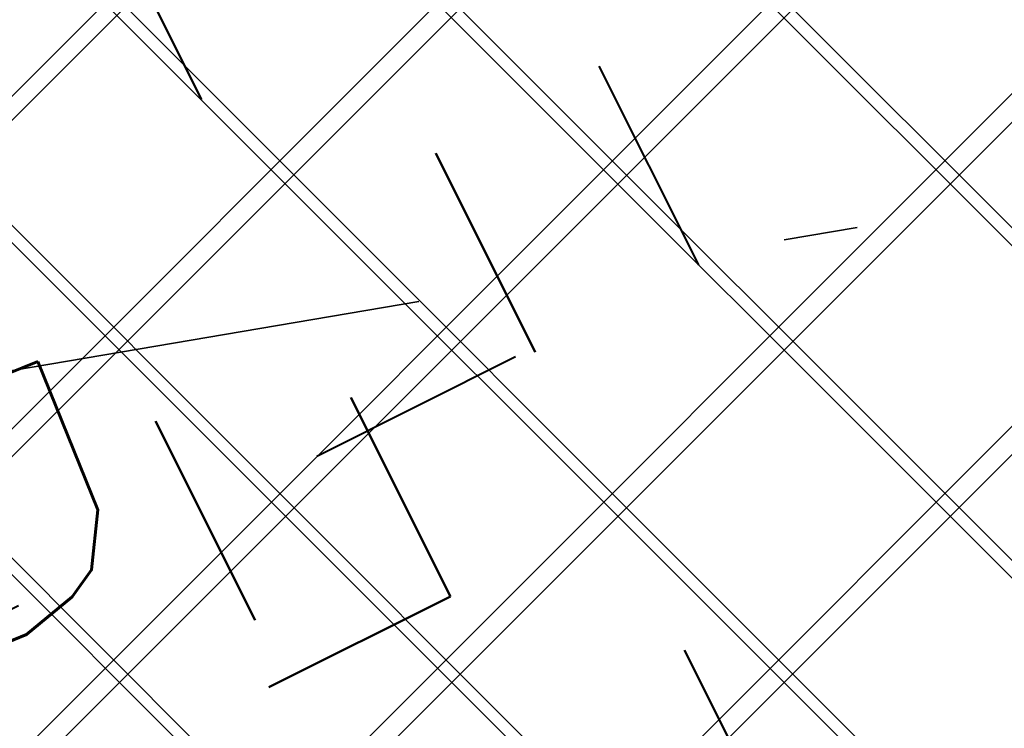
# Model space of a CAD drawing. Header units: metres. Extents: x 7472034 to 8439876, y 5890181 to 5961460.
# Tile 92 of 202: x 8439501.865 to 8439503.194, y 5890390.428 to 5890391.384. Entities that reach past the tile are written whole.
import ezdxf
from ezdxf import colors
from ezdxf.entities.mleader import LeaderData, LeaderLine
from ezdxf.math import Vec2, Vec3

# ---------------------------------------------------------------- set-up
doc = ezdxf.new("R2010")
doc.units = ezdxf.units.M
doc.header["$MEASUREMENT"] = 0
for name, pattern in [('$0$L218_500', [1, 0.5, -0.5]), ('ACAD_ISO03W100', [30, 12, -18]), ('DASHDOTX2', [2, 1, -0.5, 0, -0.5])]:
    doc.linetypes.add(name, pattern=pattern)
doc.layers.get('0').update_dxf_attribs({"linetype": 'CONTINUOUS', "lineweight": 5})
doc.layers.get('Defpoints').update_dxf_attribs({"linetype": 'CONTINUOUS'})
for name, color, linetype, lineweight in [('### Krawężnik', 6, 'CONTINUOUS', 35), ('_a_widok', 7, 'CONTINUOUS', 5), ('_IS.KD.opis.1', 138, 'CONTINUOUS', 18), ('_T_95', 80, 'ACAD_ISO03W100', 50), ('_T_98', 132, 'ACAD_ISO03W100', 50), ('_T_ON', 23, 'ACAD_ISO03W100', 40), ('_T_ON_V', 181, 'ACAD_ISO03W100', 50), ('E_Kanal_sterownicze', 10, 'DASHDOTX2', 35), ('KOLOR-OBIEKT', 21, 'CONTINUOUS', 13), ('T_strefa-8', 20, 'ACAD_ISO03W100', 50), ('ZAG-obrys 018 wymiary', 7, 'CONTINUOUS', 18), ('ZAG-OPIS_020', 7, 'CONTINUOUS', 25)]:
    doc.layers.add(name, color=color, linetype=linetype, lineweight=lineweight)
doc.layers.add('100_rzut_wym_wew', color=7, linetype='CONTINUOUS')
doc.layers.add('_IS.BLOK.KD.doziemne', color=7, linetype='CONTINUOUS')
doc.layers.add('_IS_NO', color=11, linetype='CONTINUOUS', lineweight=20, plot=False)
doc.styles.add('DIM', font='simplex.shx', dxfattribs={"width": 0.8})
doc.styles.add('RS', font='Romans.shx', dxfattribs={"width": 0.7})
doc.dimstyles.new('DIM-WEW_500', dxfattribs={"dimscale": 5, "dimtxt": 18, "dimasz": 10, "dimexe": 4, "dimexo": 8, "dimgap": 5, "dimtad": 1, "dimlfac": 0.01, "dimzin": 9, "dimdsep": 46, "dimtxsty": 'DIM', "dimblk": 'ARCHTICK', "dimcen": 5, "dimclrt": 112, "dimadec": 4, "dimazin": 2, "dimtfac": 4, "dimtmove": 0, "dimatfit": 3, "dimldrblk": 'ARCHTICK', "dimfxl": 0, "dimtolj": 1, "dimlwd": 13, "dimarcsym": 0})
pattern_1 = [(45, (967499.202946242, -71042.94610979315), (-0.2245064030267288, 0.2245064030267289), []), (135, (967499.202946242, -71042.94610979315), (-0.2245064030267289, -0.2245064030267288), [])]
pattern_2 = [(45, (967499.2092647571, -71042.97165620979), (-0.2245064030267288, 0.2245064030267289), []), (135, (967499.2092647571, -71042.97165620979), (-0.2245064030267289, -0.2245064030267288), [])]

# ---------------------------------------------------------------- blocks, each defined once
blk = doc.blocks.new('_Oblique')
at = {"color": 0, "linetype": 'ByBlock', "lineweight": -2}
blk.add_line((-0.5, -0.5), (0.5, 0.5), dxfattribs=at)
blk = doc.blocks.new('*D74')
at = {"layer": 'Defpoints', "color": 0, "linetype": 'Continuous', "lineweight": 60}
for p in [(8439513.6523426, 5890394.95090656), (8439515.034874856, 5890392.196414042, -6.635853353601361e-07), (8439505.357943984, 5890385.161581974, -6.635853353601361e-07)]:
    blk.add_point(p, dxfattribs=at)
at = {"layer": 'ZAG-obrys 018 wymiary', "color": 0, "linetype": 'Continuous', "lineweight": -2}
for p, q in [((8439514.67600672, 5890392.911406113), (8439513.472908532, 5890395.308402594)), ((8439504.999075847, 5890385.876574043), (8439502.92285878, 5890390.013131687))]:
    blk.add_line(p, q, dxfattribs=at)
at = {"layer": 'ZAG-obrys 018 wymiary', "color": 0, "linetype": 'Continuous', "lineweight": 13}
blk.add_line((8439503.102292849, 5890389.655635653), (8439513.6523426, 5890394.95090656), dxfattribs=at)
at = {"layer": 'ZAG-obrys 018 wymiary', "color": 0, "linetype": 'Continuous', "lineweight": 13, "xscale": 0.3, "yscale": 0.3, "zscale": 0.3}
for p, rotation in [((8439513.6523426, 5890394.95090656), 26.6529462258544), ((8439503.102292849, 5890389.655635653), 206.6529462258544)]:
    blk.add_blockref('_Oblique', p, dxfattribs=dict(at, rotation=rotation))
at = {"layer": 'ZAG-obrys 018 wymiary', "color": 112, "linetype": 'Continuous', "lineweight": 25, "insert": (8439507.694868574, 5890392.632072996), "char_height": 0.8, "attachment_point": 5, "rotation": 26.652946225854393, "style": 'RS'}
blk.add_mtext('\\A1;11.8', dxfattribs=at)
blk = doc.blocks.new('_ArchTick')
at = {"layer": '100_rzut_wym_wew', "color": 0, "linetype": 'Continuous', "const_width": 0.15}
blk.add_lwpolyline([(-0.5, -0.5), (0.5, 0.5)], dxfattribs=at)
blk = doc.blocks.new('*D76')
at = {"layer": 'Defpoints', "color": 0, "linetype": 'Continuous', "lineweight": 60}
for p in [(8439504.5437122, 5890392.911758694), (8439500.275404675, 5890390.769413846), (8439503.451551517, 5890385.091044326)]:
    blk.add_point(p, dxfattribs=at)
at = {"layer": 'ZAG-obrys 018 wymiary', "color": 0, "linetype": 'Continuous', "lineweight": -2}
for p, q in [((8439500.990396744, 5890391.128281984), (8439504.901208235, 5890393.091192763)), ((8439504.166543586, 5890385.449912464), (8439507.816903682, 5890387.282097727))]:
    blk.add_line(p, q, dxfattribs=at)
at = {"layer": 'ZAG-obrys 018 wymiary', "color": 0, "linetype": 'Continuous', "lineweight": 13}
blk.add_line((8439507.459407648, 5890387.102663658), (8439504.5437122, 5890392.911758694), dxfattribs=at)
at = {"layer": 'ZAG-obrys 018 wymiary', "color": 0, "linetype": 'Continuous', "lineweight": 13, "xscale": 0.3, "yscale": 0.3, "zscale": 0.3}
for p, rotation in [((8439504.5437122, 5890392.911758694), 116.652946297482), ((8439507.459407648, 5890387.102663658), 296.6529462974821)]:
    blk.add_blockref('_Oblique', p, dxfattribs=dict(at, rotation=rotation))
at = {"layer": 'ZAG-obrys 018 wymiary', "color": 112, "linetype": 'Continuous', "lineweight": 25, "insert": (8439506.537803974, 5890390.27636228), "char_height": 0.8, "attachment_point": 5, "rotation": 296.652946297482, "style": 'RS'}
blk.add_mtext('\\A1;6.5', dxfattribs=at)
blk = doc.blocks.new('*D80')
at = {"layer": 'Defpoints', "color": 0, "linetype": 'Continuous', "lineweight": 60}
for p in [(8439499.288762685, 5890395.196211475), (8439510.439764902, 5890383.669162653), (8439506.139698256, 5890381.515762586)]:
    blk.add_point(p, dxfattribs=at)
at = {"layer": 'ZAG-obrys 018 wymiary', "color": 0, "linetype": 'Continuous', "lineweight": -2}
for p, q in [((8439500.004080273, 5890395.554430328), (8439503.946488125, 5890397.528720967)), ((8439506.855015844, 5890381.87398144), (8439510.797423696, 5890383.84827208))]:
    blk.add_line(p, q, dxfattribs=at)
at = {"layer": 'ZAG-obrys 018 wymiary', "color": 0, "linetype": 'Continuous', "lineweight": 13}
blk.add_line((8439503.588829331, 5890397.349611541), (8439510.439764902, 5890383.669162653), dxfattribs=at)
at = {"layer": 'ZAG-obrys 018 wymiary', "color": 0, "linetype": 'Continuous', "lineweight": 13, "xscale": 0.3, "yscale": 0.3, "zscale": 0.3}
for p, rotation in [((8439503.588829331, 5890397.349611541), 116.6009277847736), ((8439510.439764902, 5890383.669162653), 296.6009277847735)]:
    blk.add_blockref('_Oblique', p, dxfattribs=dict(at, rotation=rotation))
at = {"layer": 'ZAG-obrys 018 wymiary', "color": 112, "linetype": 'Continuous', "lineweight": 25, "insert": (8439508.246278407, 5890389.389239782), "char_height": 0.8, "attachment_point": 5, "rotation": 296.6009277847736, "style": 'RS'}
blk.add_mtext('\\A1;15.3', dxfattribs=at)
blk = doc.blocks.new('*D88')
at = {"layer": 'Defpoints', "color": 0, "linetype": 'Continuous', "lineweight": 60}
for p in [(8439503.070368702, 5890393.075582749), (8439494.803817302, 5890391.266461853), (8439495.73632797, 5890389.403839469)]:
    blk.add_point(p, dxfattribs=at)
at = {"layer": 'ZAG-obrys 018 wymiary', "color": 0, "linetype": 'Continuous', "lineweight": -2}
for p, q in [((8439502.712229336, 5890393.790940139), (8439501.95878835, 5890395.295883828)), ((8439495.378188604, 5890390.119196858), (8439494.624747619, 5890391.624140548))]:
    blk.add_line(p, q, dxfattribs=at)
at = {"layer": 'ZAG-obrys 018 wymiary', "color": 0, "linetype": 'Continuous', "lineweight": 13}
blk.add_line((8439502.137858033, 5890394.938205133), (8439494.803817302, 5890391.266461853), dxfattribs=at)
at = {"layer": 'ZAG-obrys 018 wymiary', "color": 0, "linetype": 'Continuous', "lineweight": 13, "xscale": 0.3, "yscale": 0.3, "zscale": 0.3}
for p, rotation in [((8439502.137858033, 5890394.938205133), 26.59456106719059), ((8439494.803817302, 5890391.266461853), 206.5945610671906)]:
    blk.add_blockref('_Oblique', p, dxfattribs=dict(at, rotation=rotation))
at = {"layer": 'ZAG-obrys 018 wymiary', "color": 112, "linetype": 'Continuous', "lineweight": 25, "insert": (8439498.202233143, 5890393.638851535), "char_height": 0.8, "attachment_point": 5, "rotation": 26.594561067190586, "style": 'RS'}
blk.add_mtext('\\A1;8.2', dxfattribs=at)
blk = doc.blocks.new('*D60')
at = {"layer": 'Defpoints', "color": 0, "linetype": 'Continuous', "lineweight": 60}
for p in [(8439503.84000523, 5890394.328112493), (8439498.216184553, 5890391.533605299), (8439498.928597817, 5890390.099905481)]:
    blk.add_point(p, dxfattribs=at)
at = {"layer": 'ZAG-obrys 018 wymiary', "color": 0, "linetype": 'Continuous', "lineweight": -2}
for p, q in [((8439499.362340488, 5890392.10313644), (8439504.198218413, 5890394.506110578)), ((8439500.074753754, 5890390.669436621), (8439504.910631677, 5890393.07241076))]:
    blk.add_line(p, q, dxfattribs=at)
at = {"layer": 'ZAG-obrys 018 wymiary', "color": 0, "linetype": 'Continuous', "lineweight": 13}
blk.add_line((8439504.552418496, 5890392.894412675), (8439503.84000523, 5890394.328112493), dxfattribs=at)
at = {"layer": 'ZAG-obrys 018 wymiary', "color": 0, "linetype": 'Continuous', "lineweight": 13, "xscale": 0.3, "yscale": 0.3, "zscale": 0.3}
for p, rotation in [((8439503.84000523, 5890394.328112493), 116.4230323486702), ((8439504.552418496, 5890392.894412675), 296.4230323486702)]:
    blk.add_blockref('_Oblique', p, dxfattribs=dict(at, rotation=rotation))
at = {"layer": 'ZAG-obrys 018 wymiary', "color": 112, "linetype": 'Continuous', "lineweight": 25, "insert": (8439504.733531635, 5890393.878259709), "char_height": 0.8, "attachment_point": 5, "rotation": 296.42303234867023, "style": 'RS'}
blk.add_mtext('\\A1;1.6', dxfattribs=at)
blk = doc.blocks.new('Elektryk_v3')
at = {"layer": 'E_Kanal_sterownicze'}
blk.add_lwpolyline([(7.317663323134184, -60.84954797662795), (-12.38507829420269, -64.18319043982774)], dxfattribs=at)
blk = doc.blocks.new('A$C20F0416D')
at = {"layer": '_T_95', "ltscale": 0.025}
blk.add_lwpolyline([(2.526939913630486, 7.143313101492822), (3.028528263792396, 6.169950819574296), (16.01498551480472, 12.67349417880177), (15.1567672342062, 14.38720843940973)], dxfattribs=at)
at = {"layer": '_T_98', "ltscale": 0.025}
blk.add_lwpolyline([(7.836734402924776, 3.825146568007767), (14.59582168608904, 7.308206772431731), (16.08722835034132, 11.97092984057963), (14.93323048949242, 14.27526504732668)], dxfattribs=at)
at = {"layer": '_T_ON', "ltscale": 0.025}
blk.add_lwpolyline([(5.371468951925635, 8.609142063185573), (5.775450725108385, 7.82519119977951), (16.35011156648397, 13.12092074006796), (15.60384072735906, 14.61109522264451)], dxfattribs=at)
at = {"layer": '_T_ON_V', "ltscale": 0.025}
blk.add_lwpolyline([(4.992205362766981, 2.359317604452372), (5.319726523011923, 1.723743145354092), (9.298927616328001, 3.716504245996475), (10.87148666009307, 4.995262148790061), (14.75930539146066, 6.99871411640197), (16.46535427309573, 12.33249306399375), (15.38030398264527, 14.49915183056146)], dxfattribs=at)
blk = doc.blocks.new('*D132')
at = {"layer": 'Defpoints', "color": 0, "linetype": 'Continuous', "lineweight": 60}
for p in [(8439490.081045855, 5890411.33265816), (8439490.081045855, 5890411.33265816), (8439503.593241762, 5890384.547616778)]:
    blk.add_point(p, dxfattribs=at)
at = {"layer": 'ZAG-obrys 018 wymiary', "color": 0, "linetype": 'Continuous', "lineweight": -2}
for p, q in [((8439490.081045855, 5890411.33265816), (8439490.438176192, 5890411.512818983)), ((8439503.593241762, 5890384.547616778), (8439503.9503721, 5890384.727777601))]:
    blk.add_line(p, q, dxfattribs=at)
at = {"layer": 'ZAG-obrys 018 wymiary', "color": 0, "linetype": 'Continuous', "lineweight": 13}
blk.add_line((8439503.593241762, 5890384.547616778), (8439490.081045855, 5890411.33265816), dxfattribs=at)
at = {"layer": 'ZAG-obrys 018 wymiary', "color": 0, "linetype": 'Continuous', "lineweight": 13, "xscale": 0.3, "yscale": 0.3, "zscale": 0.3}
for p, rotation in [((8439490.081045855, 5890411.33265816), 116.7694823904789), ((8439503.593241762, 5890384.547616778), 296.7694823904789)]:
    blk.add_blockref('_Oblique', p, dxfattribs=dict(at, rotation=rotation))
at = {"layer": 'ZAG-obrys 018 wymiary', "color": 112, "linetype": 'Continuous', "lineweight": 25, "insert": (8439496.348970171, 5890400.239980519), "char_height": 0.8, "attachment_point": 5, "rotation": 296.7694823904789, "style": 'RS'}
blk.add_mtext('\\A1;30', dxfattribs=at)
blk = doc.blocks.new('*D142')
at = {"layer": 'Defpoints', "color": 0, "linetype": 'Continuous', "lineweight": 60}
for p in [(8439501.07687633, 5890391.760996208), (8439499.839085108, 5890366.792824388), (8439500.37198268, 5890366.766406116)]:
    blk.add_point(p, dxfattribs=at)
at = {"layer": 'ZAG-obrys 018 wymiary', "color": 0, "linetype": 'Continuous', "lineweight": 13}
blk.add_line((8439501.609773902, 5890391.734577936), (8439500.37198268, 5890366.766406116), dxfattribs=at)
at = {"layer": 'ZAG-obrys 018 wymiary', "color": 0, "linetype": 'Continuous', "lineweight": -2}
for p, q in [((8439501.609773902, 5890391.734577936), (8439502.009283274, 5890391.714772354)), ((8439500.37198268, 5890366.766406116), (8439500.771492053, 5890366.746600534))]:
    blk.add_line(p, q, dxfattribs=at)
at = {"layer": 'ZAG-obrys 018 wymiary', "color": 0, "linetype": 'Continuous', "lineweight": 13, "xscale": 0.3, "yscale": 0.3, "zscale": 0.3}
for p, rotation in [((8439501.609773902, 5890391.734577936), 87.16189876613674), ((8439500.37198268, 5890366.766406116), 267.1618987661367)]:
    blk.add_blockref('_Oblique', p, dxfattribs=dict(at, rotation=rotation))
at = {"layer": 'ZAG-obrys 018 wymiary', "color": 112, "linetype": 'Continuous', "lineweight": 25, "insert": (8439500.180271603, 5890375.01709125), "char_height": 0.8, "attachment_point": 5, "rotation": 87.16189876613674, "style": 'RS'}
blk.add_mtext('\\A1;25', dxfattribs=at)
blk = doc.blocks.new('_Open30')
at = {"color": 0, "linetype": 'ByBlock', "lineweight": -2}
for p, q in [((-1, 0.26794919), (0, 0)), ((0, 0), (-1, -0.26794919)), ((0, 0), (-1, 0))]:
    blk.add_line(p, q, dxfattribs=at)
blk = doc.blocks.new('*D150')
at = {"layer": 'Defpoints', "color": 0, "linetype": 'Continuous', "lineweight": 60}
for p in [(8439495.295166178, 5890413.452423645), (8439503.9503721, 5890384.727777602)]:
    blk.add_point(p, dxfattribs=at)
at = {"layer": 'ZAG-obrys 018 wymiary', "color": 0, "linetype": 'Continuous', "lineweight": 13}
blk.add_line((8439496.232624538, 5890410.341214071), (8439495.381717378, 5890413.165180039), dxfattribs=at)
at = {"layer": 'ZAG-obrys 018 wymiary', "color": 0, "linetype": 'Continuous', "lineweight": 13, "xscale": 0.3, "yscale": 0.3, "zscale": 0.3, "rotation": 106.7684137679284}
blk.add_blockref('_Open30', (8439495.295166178, 5890413.452423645), dxfattribs=at)
at = {"layer": 'ZAG-obrys 018 wymiary', "color": 112, "linetype": 'Continuous', "lineweight": 25, "insert": (8439496.541688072, 5890411.395196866), "char_height": 0.8, "attachment_point": 5, "rotation": 286.7684137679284, "style": 'RS'}
blk.add_mtext('\\A1;R30', dxfattribs=at)
blk = doc.blocks.new('A$C1D2679FE')
at = {"layer": 'KOLOR-OBIEKT', "lineweight": 9, "ltscale": 200}
h = blk.add_hatch(dxfattribs=at)
h.set_pattern_fill('ANSI37', color=253, scale=0.1, angle=16)
h.set_pattern_definition([(61, (-7471780.020262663, -5961378.212846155), (-0.2776917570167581, 0.153927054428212), []), (151, (-7471780.020262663, -5961378.212846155), (-0.153927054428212, -0.2776917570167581), [])])
edge = h.paths.add_edge_path()
edge.add_line((196.975401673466, 33.54016214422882), (192.3495923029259, 34.13512154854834))
edge.add_line((192.3495923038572, 34.13512154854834), (187.7176397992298, 34.7308710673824))
edge.add_line((187.7176398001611, 34.7308710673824), (178.5077782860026, 36.15998750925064))
edge.add_line((178.5077782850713, 36.15998750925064), (176.6601969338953, 36.5026140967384))
edge.add_arc((181.3685569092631, 38.18527459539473), 5.000000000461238, 199.6657310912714, 261.1796204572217)
edge.add_line((180.6018702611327, 33.24440507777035), (187.358021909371, 32.19603671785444))
edge.add_line((187.3580219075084, 32.19603671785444), (192.0230219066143, 31.59603671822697))
edge.add_line((192.0230219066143, 31.59603671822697), (196.6880219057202, 30.9960367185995))
edge.add_line((196.6880219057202, 30.9960367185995), (201.9780219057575, 30.48103671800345))
edge.add_line((201.9780219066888, 30.48103671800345), (207.2680219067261, 29.96603671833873))
edge.add_line((207.2680219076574, 29.96603671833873), (216.468021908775, 29.35603671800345))
edge.add_line((216.4680219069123, 29.35603671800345), (221.8830219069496, 29.11103671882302))
edge.add_line((221.8830219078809, 29.11103671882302), (227.2980219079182, 28.86603671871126))
edge.add_line((227.2980219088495, 28.86603671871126), (233.718021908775, 28.60103671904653))
edge.add_line((233.7180219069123, 28.60103671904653), (240.1380219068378, 28.33603671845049))
edge.add_line((240.1380219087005, 28.33603671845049), (245.3280219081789, 28.076036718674))
edge.add_line((245.3280219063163, 28.076036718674), (246.1380219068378, 28.00603671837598))
edge.add_line((246.1380219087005, 28.00603671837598), (248.4280219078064, 27.98603671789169))
edge.add_line((248.4280219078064, 27.98603671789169), (251.4080219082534, 28.33603671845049))
edge.add_line((251.4080219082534, 28.33603671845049), (255.3380219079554, 29.13603671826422))
edge.add_line((255.3380219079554, 29.13603671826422), (258.1480219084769, 30.35603671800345))
edge.add_line((258.1480219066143, 30.35603671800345), (260.6280219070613, 32.076036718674))
edge.add_line((260.6280219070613, 32.076036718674), (262.7080219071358, 34.29603671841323))
edge.add_line((262.7080219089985, 34.29603671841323), (264.3880219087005, 36.826036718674))
edge.add_line((264.3880219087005, 36.826036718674), (265.608021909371, 39.59603671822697))
edge.add_line((265.6080219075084, 39.59603671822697), (266.4080219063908, 42.53603671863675))
edge.add_line((266.4080219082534, 42.53603671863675), (266.6380219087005, 45.60603671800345))
edge.add_line((266.6380219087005, 45.60603671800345), (266.3380219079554, 48.59603671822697))
edge.add_line((266.3380219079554, 48.59603671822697), (265.628021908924, 51.53603671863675))
edge.add_line((265.6280219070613, 51.53603671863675), (264.5280219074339, 54.28603671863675))
edge.add_line((264.5280219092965, 54.28603671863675), (263.3880219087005, 57.11603671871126))
edge.add_line((263.3880219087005, 57.11603671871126), (262.5430219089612, 59.47103671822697))
edge.add_line((262.5430219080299, 59.47103671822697), (261.6980219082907, 61.826036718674))
edge.add_line((261.6980219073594, 61.826036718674), (260.5980219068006, 65.15103671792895))
edge.add_line((260.5980219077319, 65.15103671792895), (259.4980219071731, 68.47603671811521))
edge.add_line((259.4980219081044, 68.47603671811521), (257.3916487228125, 67.77919145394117))
edge.add_line((257.3916487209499, 67.77919145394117), (258.1675714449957, 64.34697791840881))
edge.add_line((258.167571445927, 64.34697791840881), (259.2776264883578, 60.99158426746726))
edge.add_line((259.2776264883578, 60.99158426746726), (260.1334384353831, 58.60645156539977))
edge.add_line((260.1334384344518, 58.60645156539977), (260.9950570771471, 56.20513570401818))
edge.add_line((260.9950570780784, 56.20513570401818), (262.1522789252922, 53.33238322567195))
edge.add_line((262.1522789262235, 53.33238322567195), (263.1827648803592, 50.75616833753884))
edge.add_line((263.1827648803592, 50.75616833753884), (263.8083402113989, 48.16575780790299))
edge.add_line((263.8083402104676, 48.16575780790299), (264.0684198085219, 45.57363114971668))
edge.add_line((264.0684198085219, 45.57363114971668), (263.8734869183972, 42.97170083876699))
edge.add_line((263.8734869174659, 42.97170083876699), (263.1880731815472, 40.45280535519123))
edge.add_line((263.1880731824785, 40.45280535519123), (262.1337886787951, 38.05906103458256))
edge.add_line((262.1337886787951, 38.05906103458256), (260.6936748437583, 35.89031817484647))
edge.add_line((260.6936748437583, 35.89031817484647), (258.9457271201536, 34.02472012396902))
edge.add_line((258.9457271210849, 34.02472012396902), (256.8967191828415, 32.60363397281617))
edge.add_line((256.8967191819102, 32.60363397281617), (254.5645412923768, 31.59108698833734))
edge.add_line((254.5645412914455, 31.59108698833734), (251.0026761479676, 30.86602538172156))
edge.add_line((251.0026761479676, 30.86602538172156), (248.2893446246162, 30.54734550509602))
edge.add_line((248.2893446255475, 30.54734550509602), (246.2595893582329, 30.56507262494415))
edge.add_line((246.2595893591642, 30.56507262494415), (245.5023283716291, 30.63051493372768))
edge.add_line((245.5023283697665, 30.63051493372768), (240.2548571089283, 30.89339403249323))
edge.add_line((240.2548571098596, 30.89339403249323), (233.8236017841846, 31.1588586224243))
edge.add_line((233.8236017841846, 31.1588586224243), (227.4086662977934, 31.42364957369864))
edge.add_line((227.4086662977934, 31.42364957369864), (221.9987299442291, 31.66842047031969))
edge.add_line((221.9987299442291, 31.66842047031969), (217.4544723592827, 31.90290945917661))
edge.add_line((217.4544723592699, 31.90290945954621), (217.0910134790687, 31.92589690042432))
edge.add_line((217.0910134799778, 31.92589689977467), (214.8768218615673, 32.06593639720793))
edge.add_line((214.876821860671, 32.06593639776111), (207.0033997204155, 32.56390146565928))
edge.add_line((207.0033997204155, 32.56390146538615), (202.2260741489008, 33.02899081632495))
edge.add_line((202.2260741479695, 33.02899081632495), (196.975401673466, 33.54016214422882))
blk = doc.blocks.new('A$C2C426404')
at = {"layer": '_IS_NO'}
for points, knots in [([(79.78853077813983, 19.36674957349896), (76.35759393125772, 21.05647175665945), (73.54314721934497, 23.24973176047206), (68.81112178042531, 29.5542766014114), (62.94352867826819, 33.40072623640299), (60.85999413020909, 35.33807434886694), (60.85999381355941, 35.3380749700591)], [0, 0, 0, 0, 2.176379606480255, 10.04614516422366, 21.98881238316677, 21.98881468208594, 21.98881468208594, 21.98881468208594, 21.98881468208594]), ([(50.6228041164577, 30.56321178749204, 1.829566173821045e-06), (53.11749188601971, 30.21319374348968), (56.38514522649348, 30.67444155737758), (60.99540497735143, 30.04553546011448), (68.19327101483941, 22.54355850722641, -2.469325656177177e-08), (70.8769634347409, 19.46133922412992, 5.150448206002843e-09), (74.71212187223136, 14.31917844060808, -1.219795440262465e-09), (78.88802252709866, 13.86142715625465), (82.75564656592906, 12.70757211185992)], [0, 0, 0, 0, 7.578698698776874, 9.67195365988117, 16.27655537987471, 24.33370670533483, 30.35915105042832, 36.79354326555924, 36.79354326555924, 36.79354326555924, 36.79354326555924])]:
    blk.add_open_spline(points, degree=3, knots=knots, dxfattribs=at)
at = {"layer": '_IS_NO', "ltscale": 0.1}
for points, knots in [([(81.48853297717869, 15.975331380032), (78.87586907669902, 16.84686399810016), (76.26450027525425, 17.78992713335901), (72.03847445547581, 21.67736706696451), (65.0990158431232, 30.09408769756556), (58.79946133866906, 33.34467344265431), (58.26247850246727, 34.11525447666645)], [0, 0, 0, 0, 1.278992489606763, 7.78914044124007, 15.74750070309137, 27.64022902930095, 27.64022902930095, 27.64022902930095, 27.64022902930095]), ([(55.69703794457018, 26.44192530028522, 8.07171421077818e-08), (60.47702913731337, 24.37489471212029, 4.118097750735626e-07), (65.41527824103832, 21.38608461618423, 8.932878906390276e-07), (68.42167646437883, 18.98607052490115, -1.681326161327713e-07), (71.60992970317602, 12.73766223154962), (75.29265419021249, 11.98629271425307, 1.662301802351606e-08), (79.75433884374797, 11.20084950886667)], [13.0881689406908, 13.0881689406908, 13.0881689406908, 13.0881689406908, 21.71831455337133, 28.5577747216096, 34.1003045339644, 40.71973107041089, 40.71973107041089, 40.71973107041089, 40.71973107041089])]:
    blk.add_open_spline(points, degree=3, knots=knots, dxfattribs=at)
blk = doc.blocks.new('JPII.KD_aktualizacja rzędnych_20.12.2024')
at = {"layer": '_IS.KD.opis.1', "color": 0}
ml = blk.add_multileader_mtext('Standard', dxfattribs=at)
ml.set_content('\\A1;{\\C132;Rd4}-132,83', style='RS')
ml.set_leader_properties()
ml.build(insert=Vec2(0, 0))
ml.multileader.update_dxf_attribs({"text_left_attachment_type": 2, "text_right_attachment_type": 2, "dogleg_length": 0.2, "arrow_head_size": 0.25})
ctx = ml.context
ctx.base_point, ctx.char_height, ctx.arrow_head_size, ctx.landing_gap_size, ctx.plane_origin, ctx.plane_x_axis, ctx.plane_y_axis = Vec3(8438641.615293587, 5890687.074757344), 0.8, 0.25, 0.3, Vec3(8438583.42782343, 5890661.307258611), Vec3(0.374606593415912, -0.9271838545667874), Vec3(0.9271838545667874, 0.374606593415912)
ctx.left_attachment, ctx.right_attachment, ctx.text_align_type = 2, 2, 1
notes = []
notes.append((ctx, [(1, (1, 1, 0), (8438643.802996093, 5890681.660003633), (-0.374606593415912, 0.9271838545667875), 0.2, [(3, [(8438642.714059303, 5890679.444822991)], 0, [])])]))
ctx.mtext.insert, ctx.mtext.text_direction, ctx.mtext.rotation, ctx.mtext.width, ctx.mtext.alignment, ctx.mtext.flow_direction = Vec3(8438643.113200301, 5890684.638482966), Vec3(0.374606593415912, -0.9271838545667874), 5.096361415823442, 3.033132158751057, 2, 5
ml = blk.add_multileader_mtext('Standard', dxfattribs=at)
ml.set_content('\\A1;{\\C132;Rd3}-132,89', style='RS')
ml.set_leader_properties()
ml.build(insert=Vec2(0, 0))
ml.multileader.update_dxf_attribs({"text_left_attachment_type": 2, "text_right_attachment_type": 2, "dogleg_length": 0.2, "arrow_head_size": 0.25})
ctx = ml.context
ctx.base_point, ctx.char_height, ctx.arrow_head_size, ctx.landing_gap_size, ctx.plane_origin, ctx.plane_x_axis, ctx.plane_y_axis = Vec3(8438640.248071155, 5890686.770044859), 0.8, 0.25, 0.3, Vec3(8438582.323530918, 5890660.669695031), Vec3(0.374606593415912, -0.9271838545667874), Vec3(0.9271838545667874, 0.374606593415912)
ctx.left_attachment, ctx.right_attachment, ctx.text_align_type = 2, 2, 1
notes.append((ctx, [(0, (1, 1, 0), (8438640.173149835, 5890686.955481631), (0.374606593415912, -0.9271838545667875), 0.2, [(3, [(8438639.087217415, 5890686.687542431)], 0, [])])]))
ctx.mtext.insert, ctx.mtext.text_direction, ctx.mtext.rotation, ctx.mtext.width, ctx.mtext.alignment, ctx.mtext.flow_direction = Vec3(8438641.740983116, 5890684.346132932), Vec3(0.374606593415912, -0.9271838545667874), 5.096361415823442, 3.033132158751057, 2, 5
for ctx, leaders in notes:
    for number, flags, end, landing, length, lines in leaders:
        leader = LeaderData()
        leader.index, (leader.has_last_leader_line, leader.has_dogleg_vector, leader.attachment_direction) = number, flags
        leader.last_leader_point, leader.dogleg_vector, leader.dogleg_length = Vec3(end), Vec3(landing), length
        for number, points, colour, breaks in lines:
            line = LeaderLine()
            line.index, line.vertices, line.color, line.breaks = number, Vec3.list(points), colors.encode_raw_color(colour), breaks
            leader.lines.append(line)
        ctx.leaders.append(leader)

msp = doc.modelspace()

# ---------------------------------------------------------------- hatches: boundary and pattern name
at = {"layer": 'KOLOR-OBIEKT', "lineweight": 9}
h = msp.add_hatch(dxfattribs=at)
h.set_pattern_fill('ANSI37', color=73, scale=0.1)
h.set_pattern_definition(pattern_2)
edge = h.paths.add_edge_path()
edge.add_arc((8439443.60123986, 5890379.17988472), 6.652831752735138, 296.7043321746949, 335.0331150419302)
edge.add_arc((8439476.194075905, 5890367.917634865), 27.87464989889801, 155.1393615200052, 162.3446315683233, ccw=False)
edge.add_arc((8439457.399943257, 5890376.211109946), 7.345078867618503, 127.98309878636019, 152.2023641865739, ccw=False)
edge.add_arc((8439457.741930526, 5890376.488713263), 7.349948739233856, 107.1989600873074, 131.4182254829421, ccw=False)
edge.add_line((8439455.568618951, 5890383.509999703), (8439473.898437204, 5890392.710084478))
edge.add_arc((8439481.742870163, 5890376.384611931), 18.11232128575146, 99.26977735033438, 115.6644084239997, ccw=False)
edge.add_line((8439478.825278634, 5890394.260401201), (8439481.377171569, 5890394.321440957))
edge.add_arc((8439482.909595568, 5890377.390082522), 17.00056533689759, 88.22393661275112, 95.17163768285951, ccw=False)
edge.add_arc((8439482.561499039, 5890405.235869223), 10.88860248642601, 274.6092070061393, 298.9976789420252)
edge.add_arc((8443006.923870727, 5883371.657126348), 7856.29059094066, 116.59181359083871, 116.61107962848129, ccw=False)
edge.add_arc((8439465.895823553, 5890431.340313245), 42.15757971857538, 305.2087751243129, 306.7865132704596)
edge.add_arc((8439488.80074795, 5890400.283338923), 3.577668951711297, 310.8590814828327, 340.7280968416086)
edge.add_line((8439492.177934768, 5890399.102523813), (8439493.275267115, 5890403.980640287))
edge.add_line((8439493.275267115, 5890403.980640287), (8439502.266345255, 5890408.28072203))
edge.add_line((8439502.266345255, 5890408.28072203), (8439504.844191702, 5890407.694009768))
edge.add_line((8439504.844191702, 5890407.694009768), (8439506.125281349, 5890405.329609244))
edge.add_arc((8439507.019670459, 5890405.776898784), 0.9999999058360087, 206.5699188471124, 283.6833393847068)
edge.add_line((8439507.256226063, 5890404.805280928), (8439511.624560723, 5890406.970734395))
edge.add_line((8439511.624560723, 5890406.970734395), (8439511.39896348, 5890407.420225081))
edge.add_line((8439511.39896348, 5890407.420225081), (8439510.561982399, 5890407.017405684))
edge.add_line((8439510.561982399, 5890407.017405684), (8439509.330427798, 5890409.481424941))
edge.add_line((8439509.330427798, 5890409.481424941), (8439512.635426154, 5890411.138401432))
edge.add_line((8439512.635426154, 5890411.138401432), (8439512.638568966, 5890411.136467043))
edge.add_line((8439512.638568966, 5890411.136467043), (8439515.998443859, 5890412.829496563))
edge.add_line((8439515.998443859, 5890412.829496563), (8439517.239018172, 5890410.325621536))
edge.add_line((8439517.239018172, 5890410.325621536), (8439513.919446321, 5890408.633274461))
edge.add_line((8439513.919446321, 5890408.633274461), (8439514.091312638, 5890408.235941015))
edge.add_line((8439514.091312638, 5890408.235941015), (8439518.839102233, 5890410.604261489))
edge.add_line((8439518.839102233, 5890410.604261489), (8439518.585943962, 5890412.843737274))
edge.add_line((8439518.585943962, 5890412.843737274), (8439518.274555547, 5890413.628049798))
edge.add_line((8439518.274555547, 5890413.628049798), (8439517.839658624, 5890414.494365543))
edge.add_line((8439517.839658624, 5890414.494365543), (8439524.310164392, 5890417.742607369))
edge.add_line((8439524.310164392, 5890417.742607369), (8439525.122207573, 5890416.124990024))
edge.add_line((8439525.122207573, 5890416.124990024), (8439526.840645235, 5890414.670893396))
edge.add_line((8439526.840645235, 5890414.670893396), (8439527.244697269, 5890414.489695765))
edge.add_arc((8439552.769967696, 5890317.570311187), 100.2242811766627, 102.79246926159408, 104.75471345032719, ccw=False)
edge.add_arc((8439529.321881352, 5890420.105147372), 4.960037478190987, 284.6730648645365, 320.3902958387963)
edge.add_arc((8435016.013859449, 5889290.11735932), 4655.555010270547, 14.00691021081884, 14.04831962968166)
edge.add_line((8439532.327549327, 5890420.207226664), (8439525.877549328, 5890423.127226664))
edge.add_line((8439525.877549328, 5890423.127226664), (8439431.028022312, 5890376.803268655))
edge.add_line((8439431.028022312, 5890376.803268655), (8439435.479127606, 5890375.417226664))
edge.add_line((8439435.479127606, 5890375.417226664), (8439446.590932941, 5890373.236661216))
edge = h.paths.add_edge_path()
edge.add_arc((8439530.228804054, 5890405.916425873), 3.001836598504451, 99.44813666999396, 208.2631515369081)
edge.add_line((8439527.5848402, 5890404.494990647), (8439533.209264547, 5890393.206690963))
edge.add_line((8439533.209264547, 5890393.206690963), (8439519.17443581, 5890386.185049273))
edge.add_line((8439519.17443581, 5890386.185049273), (8439523.57812012, 5890377.411604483))
edge.add_line((8439523.57812012, 5890377.411604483), (8439517.455507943, 5890374.324033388))
edge.add_line((8439517.455507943, 5890374.324033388), (8439517.445860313, 5890374.319191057))
edge.add_line((8439517.445860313, 5890374.319191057), (8439517.33905848, 5890374.265585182))
edge.add_line((8439517.33905848, 5890374.265585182), (8439516.815779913, 5890375.308140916))
edge.add_line((8439516.815779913, 5890375.308140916), (8439511.370501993, 5890372.574998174))
edge.add_line((8439511.370501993, 5890372.574998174), (8439511.888417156, 5890371.529804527))
edge.add_line((8439511.888417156, 5890371.529804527), (8439506.425671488, 5890368.787948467))
edge.add_line((8439506.425671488, 5890368.787948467), (8439505.890341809, 5890369.841556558))
edge.add_line((8439505.890341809, 5890369.841556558), (8439505.8884594, 5890369.869391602))
edge.add_line((8439505.8884594, 5890369.869391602), (8439500.283276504, 5890366.97762632))
edge.add_line((8439500.283276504, 5890366.97762632), (8439519.478066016, 5890366.160130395))
edge.add_line((8439519.478066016, 5890366.160130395), (8439542.767549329, 5890378.417226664))
edge.add_line((8439542.767549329, 5890378.417226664), (8439538.675788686, 5890394.802262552))
edge.add_line((8439538.675788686, 5890394.802262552), (8439537.066416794, 5890401.238139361))
edge.add_line((8439537.066416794, 5890401.238139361), (8439535.557306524, 5890407.69906358))
edge.add_arc((8439531.145391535, 5890400.872499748), 8.128158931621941, 57.12596579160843, 99.98506404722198)
edge = h.paths.add_edge_path()
edge.add_line((8439470.194509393, 5890384.137651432), (8439461.355169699, 5890379.697090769))
edge.add_line((8439461.355169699, 5890379.697090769), (8439460.080861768, 5890379.068371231))
edge.add_line((8439460.080861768, 5890379.068371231), (8439457.869254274, 5890377.642639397))
edge.add_arc((8439460.609507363, 5890373.444653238), 5.013190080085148, 123.1346622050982, 204.022759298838)
edge.add_line((8439456.030540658, 5890371.403786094), (8439459.447549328, 5890370.707226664))
edge.add_line((8439459.447549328, 5890370.707226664), (8439480.497107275, 5890367.736747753))
edge.add_line((8439480.497107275, 5890367.736747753), (8439497.963342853, 5890367.082590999))
edge.add_line((8439497.963342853, 5890367.082590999), (8439496.62020549, 5890369.722641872))
edge.add_line((8439496.62020549, 5890369.722641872), (8439494.91788047, 5890373.087302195))
edge.add_arc((8439489.468037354, 5890366.363615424), 8.654984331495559, 50.97371617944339, 58.22889977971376)
edge.add_line((8439494.025120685, 5890373.721722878), (8439490.036071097, 5890376.575637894))
edge.add_line((8439490.036071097, 5890376.575637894), (8439489.954459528, 5890375.592465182))
edge.add_line((8439489.954459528, 5890375.592465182), (8439490.917133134, 5890375.538648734))
edge.add_line((8439490.917133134, 5890375.538648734), (8439490.678913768, 5890371.956837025))
edge.add_line((8439490.678913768, 5890371.956837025), (8439482.55041443, 5890372.440399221))
edge.add_line((8439482.55041443, 5890372.440399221), (8439482.851718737, 5890376.020734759))
edge.add_line((8439482.851718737, 5890376.020734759), (8439487.354100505, 5890375.749064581))
edge.add_line((8439487.354100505, 5890375.749064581), (8439487.521080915, 5890378.34061919))
edge.add_line((8439487.521080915, 5890378.34061919), (8439481.803471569, 5890382.401025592))
edge.add_arc((8439487.942466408, 5890392.088814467), 11.46911116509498, 231.6002274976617, 237.6382272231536, ccw=False)
edge.add_line((8439480.818489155, 5890383.100518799), (8439480.351152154, 5890383.41057529))
edge.add_line((8439480.351152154, 5890383.41057529), (8439479.210044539, 5890382.939428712))
edge.add_line((8439479.210044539, 5890382.939428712), (8439480.412913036, 5890383.399613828))
edge.add_arc((8439474.682487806, 5890375.167564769), 10.03017472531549, 55.15777404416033, 116.5800473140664)
h.paths.add_polyline_path([(8439461.898919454, 5890370.792156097), (8439462.257176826, 5890373.552492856)], flags=16)
h = msp.add_hatch(dxfattribs=at)
h.set_pattern_fill('ANSI37', color=253, scale=0.1)
h.set_pattern_definition(pattern_2)
edge = h.paths.add_edge_path()
edge.add_arc((8439529.163071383, 5890420.279666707), 5.193757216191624, 276.50229096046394, 320.0240354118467, ccw=False)
edge.add_line((8439529.751227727, 5890415.119319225), (8439525.812744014, 5890414.153171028))
edge.add_line((8439525.812744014, 5890414.153171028), (8439519.208160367, 5890410.804184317))
edge.add_line((8439519.208160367, 5890410.804184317), (8439517.988028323, 5890410.126512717))
edge.add_line((8439517.988028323, 5890410.126512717), (8439514.091312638, 5890408.235941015))
edge.add_line((8439514.091312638, 5890408.235941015), (8439511.613697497, 5890406.992378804))
edge.add_line((8439511.613697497, 5890406.992378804), (8439509.258949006, 5890405.810485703))
edge.add_line((8439509.258949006, 5890405.810485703), (8439507.371756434, 5890404.83508177))
edge.add_arc((8439506.940777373, 5890405.737469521), 1.000023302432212, 206.5712342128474, 295.5290722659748, ccw=False)
edge.add_line((8439506.046377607, 5890405.290148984), (8439504.844186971, 5890407.693988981))
edge.add_line((8439504.844186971, 5890407.693988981), (8439502.261629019, 5890408.281795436))
edge.add_line((8439502.261629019, 5890408.281795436), (8439499.350132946, 5890407.011538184))
edge.add_line((8439499.350132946, 5890407.011538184), (8439493.30510976, 5890403.995621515))
edge.add_line((8439493.30510976, 5890403.995621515), (8439492.177918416, 5890399.102451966))
edge.add_arc((8439488.801253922, 5890400.282879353), 3.577047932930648, 293.05521913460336, 340.73119789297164, ccw=False)
edge.add_line((8439490.202090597, 5890396.991537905), (8439487.801423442, 5890395.78932472))
edge.add_arc((8439482.51122255, 5890404.317896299), 10.03607286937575, 278.1216072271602, 301.8109775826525, ccw=False)
edge.add_line((8439483.9290645, 5890394.382480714), (8439478.825278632, 5890394.260401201))
edge.add_arc((8439481.742870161, 5890376.384611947), 18.11232126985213, 99.26977735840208, 115.6644084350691)
edge.add_line((8439473.898437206, 5890392.710084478), (8439455.537130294, 5890383.494194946))
edge.add_arc((8439458.368862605, 5890375.380272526), 8.593860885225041, 109.2388197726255, 150.5606865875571)
edge.add_line((8439450.884668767, 5890379.604167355), (8439456.921008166, 5890377.849276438))
edge.add_line((8439456.921008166, 5890377.849276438), (8439458.055979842, 5890377.519316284))
edge.add_arc((8439462.056345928, 5890374.376166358), 5.087466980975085, 112.4172144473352, 141.842727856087, ccw=False)
edge.add_line((8439460.116249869, 5890379.079181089), (8439470.201913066, 5890384.141371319))
edge.add_arc((8439474.670732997, 5890375.058466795), 10.12272227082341, 52.60385305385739, 116.19734301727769, ccw=False)
edge.add_line((8439480.818489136, 5890383.100518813), (8439494.035062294, 5890373.735722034))
edge.add_arc((8439499.404929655, 5890380.165137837), 8.376924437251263, 230.1312663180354, 239.1071883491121)
edge.add_arc((8439492.046879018, 5890368.073539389), 5.778072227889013, 28.405105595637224, 58.05675779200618, ccw=False)
edge.add_line((8439497.129307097, 5890370.822183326), (8439498.920012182, 5890367.249241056))
edge.add_line((8439498.920012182, 5890367.249241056), (8439502.137476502, 5890368.864147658))
edge.add_line((8439502.137476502, 5890368.864147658), (8439500.881438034, 5890371.366619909))
edge.add_arc((8439501.41146424, 5890371.651481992), 0.6017260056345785, 32.69127385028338, 208.2557647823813, ccw=False)
edge.add_line((8439501.917872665, 5890371.97648152), (8439503.213570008, 5890369.395299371))
edge.add_line((8439503.213570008, 5890369.395299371), (8439521.788261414, 5890378.745992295))
edge.add_line((8439521.788261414, 5890378.745992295), (8439512.863585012, 5890396.520876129))
edge.add_arc((8439515.497668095, 5890397.863594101), 2.956566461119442, 115.92003145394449, 207.0101116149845, ccw=False)
edge.add_line((8439514.20530482, 5890400.522744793), (8439524.043376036, 5890405.489377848))
edge.add_line((8439524.043376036, 5890405.489377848), (8439526.586557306, 5890407.103247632))
edge.add_line((8439526.586557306, 5890407.103247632), (8439529.129738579, 5890408.717117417))
edge.add_arc((8439531.212438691, 5890401.016589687), 7.97720296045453, 58.08019787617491, 105.13424418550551, ccw=False)
edge.add_line((8439535.43023892, 5890407.787551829), (8439533.14312037, 5890416.942853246))
edge = h.paths.add_edge_path(flags=16)
edge.add_line((8439502.061371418, 5890393.458260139), (8439496.04637926, 5890390.43770596))
edge.add_arc((8439496.464019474, 5890389.751908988), 0.8029575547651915, 121.3407965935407, 301.694103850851)
edge.add_line((8439496.8858806, 5890389.068700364), (8439502.900872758, 5890392.089254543))
edge.add_arc((8439502.27990767, 5890392.650368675), 0.83692694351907, 317.898520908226, 465.1363795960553)
edge = h.paths.add_edge_path(flags=16)
edge.add_line((8439505.00109902, 5890384.089630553), (8439500.444638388, 5890381.798632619))
edge.add_arc((8439500.084983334, 5890382.51322949), 0.8000002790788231, 116.620304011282, 296.7160130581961, ccw=False)
edge.add_line((8439499.72652247, 5890383.228426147), (8439504.283989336, 5890385.517420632))
edge.add_arc((8439504.642916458, 5890384.80371257), 0.7988791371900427, -63.361719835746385, 116.69803695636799, ccw=False)
at = {"layer": 'KOLOR-OBIEKT', "lineweight": 9, "ltscale": 200}
h = msp.add_hatch(dxfattribs=at)
h.set_pattern_fill('ANSI37', color=231, scale=0.1)
h.set_pattern_definition(pattern_1)
edge = h.paths.add_edge_path()
edge.add_line((8439512.863585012, 5890396.520876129), (8439521.788261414, 5890378.745992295))
edge.add_line((8439521.788261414, 5890378.745992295), (8439503.213570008, 5890369.395299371))
edge.add_line((8439503.213570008, 5890369.395299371), (8439501.917872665, 5890371.97648152))
edge.add_arc((8439501.411425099, 5890371.65154851), 0.6017230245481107, 32.6839302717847, 208.2631083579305)
edge.add_line((8439500.881438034, 5890371.366619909), (8439502.137476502, 5890368.864147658))
edge.add_line((8439502.137476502, 5890368.864147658), (8439498.920012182, 5890367.249241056))
edge.add_line((8439498.920012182, 5890367.249241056), (8439497.129307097, 5890370.822183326))
edge.add_line((8439497.129307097, 5890370.822183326), (8439495.555644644, 5890372.655868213))
edge.add_line((8439495.555644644, 5890372.655868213), (8439494.901445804, 5890373.120452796))
edge.add_line((8439494.901445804, 5890373.120452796), (8439497.963342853, 5890367.082590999))
edge.add_line((8439497.963342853, 5890367.082590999), (8439500.283276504, 5890366.97762632))
edge.add_line((8439500.283276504, 5890366.97762632), (8439505.893878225, 5890369.872187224))
edge.add_line((8439505.893878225, 5890369.872187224), (8439506.425671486, 5890368.787948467))
edge.add_line((8439506.425671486, 5890368.787948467), (8439511.888417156, 5890371.529804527))
edge.add_line((8439511.888417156, 5890371.529804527), (8439511.370501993, 5890372.574998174))
edge.add_line((8439511.370501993, 5890372.574998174), (8439516.815852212, 5890375.308177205))
edge.add_line((8439516.815852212, 5890375.308177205), (8439517.338986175, 5890374.26554889))
edge.add_line((8439517.338986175, 5890374.26554889), (8439523.580028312, 5890377.407811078))
edge.add_line((8439523.580028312, 5890377.407811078), (8439519.172527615, 5890386.188842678))
edge.add_line((8439519.172527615, 5890386.188842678), (8439530.098737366, 5890391.695090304))
edge.add_line((8439530.098737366, 5890391.695090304), (8439523.347480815, 5890405.140094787))
edge.add_line((8439523.347480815, 5890405.140094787), (8439514.198986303, 5890400.548291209))
edge.add_arc((8439515.544616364, 5890397.867007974), 3.00000000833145, 116.6502652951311, 206.6609883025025)
h.paths.add_polyline_path([(8439514.64326723, 5890399.651613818), (8439522.901414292, 5890403.796535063), (8439528.750976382, 5890392.142141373), (8439520.49282829, 5890387.997219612)], flags=16)
at = {"layer": 'KOLOR-OBIEKT', "lineweight": 9}
h = msp.add_hatch(dxfattribs=at)
h.set_pattern_fill('ANSI37', color=250, scale=0.1)
h.set_pattern_definition(pattern_1)
h.paths.add_polyline_path([(8439501.732551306, 5890396.420965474), (8439492.791081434, 5890391.943192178), (8439499.642017, 5890378.262743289), (8439508.58348686, 5890382.740478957)])

# ---------------------------------------------------------------- linework, layer by layer
at = {"layer": 'T_strefa-8', "color": 151, "ltscale": 0.03, "flags": 128}
msp.add_lwpolyline([(8439506.671440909, 5890376.807697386), (8439507.560025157, 5890377.255930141, 0.4132234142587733), (8439511.111844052, 5890387.977484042), (8439510.888164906, 5890388.424663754, 0.414350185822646), (8439500.151130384, 5890391.998988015), (8439499.256820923, 5890391.551133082, 0.4169632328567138), (8439495.71974441, 5890380.748838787), (8439495.949148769, 5890380.301281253, 0.4123217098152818)], format="xyb", close=True, dxfattribs=at)

# ---------------------------------------------------------------- block references
at = {"layer": '### Krawężnik', "color": 1, "linetype": 'Continuous', "lineweight": 60, "ltscale": 0.2}
msp.add_blockref('A$C1D2679FE', (8439279.223208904, 5890335.266736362), dxfattribs=at)
at = {"layer": '_a_widok', "color": 0, "linetype": 'Continuous', "lineweight": 60, "ltscale": 0.2}
msp.add_blockref('A$C2C426404', (8439438.733810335, 5890365.88383195), dxfattribs=at)
msp.add_blockref('A$C2C426404', (8439438.733810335, 5890365.88383195), dxfattribs=at)
at = {"layer": '_IS.BLOK.KD.doziemne', "linetype": '$0$L218_500'}
msp.add_blockref('JPII.KD_aktualizacja rzędnych_20.12.2024', (859.6212462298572, -295.8072097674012), dxfattribs=at)
at = {"layer": '_T_ON_V', "color": 1, "linetype": 'Continuous', "lineweight": 60, "ltscale": 0.2}
msp.add_blockref('A$C20F0416D', (8439486.43126006, 5890377.932498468), dxfattribs=at)
at = {"layer": 'ZAG-OPIS_020', "lineweight": 25}
msp.add_blockref('Elektryk_v3', (8439509.580092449, 5890454.305613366), dxfattribs=at)

# ---------------------------------------------------------------- dimensions: what is measured, and where the dimension line sits
at = {"layer": 'ZAG-obrys 018 wymiary', "linetype": 'Continuous', "lineweight": 25}
dim = msp.add_radius_dim(center=(8439503.9503721, 5890384.727777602), mpoint=(8439495.295166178, 5890413.452423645), dimstyle='DIM-WEW_500', override={"dimscale": 0.1, "dimtxt": 8, "dimasz": 3, "dimgap": 2, "dimlfac": 1, "dimtxsty": 'RS', "dimblk1": 'Oblique', "dimblk2": 'Open30', "dimsah": 1, "dimfxl": 50, "dimfxlon": 1}, dxfattribs=at)
dim.commit()
dim.dimension.update_dxf_attribs({"geometry": '*D150', "text_midpoint": (8439495.967200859, 5890411.222094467), "dimtype": 164})
for base, p1, p2, angle, picture, middle, dimtype in [((8439490.081045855, 5890411.33265816), (8439503.593241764, 5890384.547616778), (8439490.081045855, 5890411.33265816), 116.76948239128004, '*D132', (8439495.813274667, 5890399.969739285), 161), ((8439510.439764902, 5890383.669162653), (8439499.288762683, 5890395.196211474), (8439506.139698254, 5890381.515762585), 296.6009277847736, '*D80', (8439507.709790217, 5890389.120575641), 161), ((8439513.6523426, 5890394.95090656, 6.635853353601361e-07), (8439505.357943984, 5890385.161581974), (8439515.034874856, 5890392.196414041), 26.6529462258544, '*D74', (8439507.964019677, 5890392.095828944, 6.635853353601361e-07), 160), ((8439500.37198268, 5890366.766406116), (8439501.07687633, 5890391.760996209), (8439499.839085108, 5890366.792824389), 267.1618987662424, '*D142', (8439500.77953566, 5890374.987382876), 161)]:
    dim = msp.add_linear_dim(base=base, p1=p1, p2=p2, angle=angle, dimstyle='DIM-WEW_500', override={"dimscale": 0.1, "dimtxt": 8, "dimasz": 3, "dimgap": 2, "dimlfac": 1, "dimtxsty": 'RS', "dimblk1": 'Oblique', "dimblk2": 'Oblique', "dimsah": 1, "dimfxl": 50, "dimfxlon": 1}, dxfattribs=at)
    dim.commit()
    dim.dimension.update_dxf_attribs({"geometry": picture, "text_midpoint": middle, "dimtype": dimtype})
for p1, p2, distance, picture, middle in [((8439503.0703687, 5890393.075582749), (8439495.73632797, 5890389.403839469), -2.0830118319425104, '*D88', (8439498.202233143, 5890393.638851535)), ((8439498.928597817, 5890390.09990548), (8439498.21618455, 5890391.533605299), -6.279859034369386, '*D60', (8439504.733531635, 5890393.878259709))]:
    dim = msp.add_aligned_dim(p1=p1, p2=p2, distance=distance, dimstyle='DIM-WEW_500', override={"dimscale": 0.1, "dimtxt": 8, "dimasz": 3, "dimgap": 2, "dimlfac": 1, "dimtxsty": 'RS', "dimblk1": 'Oblique', "dimblk2": 'Oblique', "dimsah": 1, "dimfxl": 50, "dimfxlon": 1}, dxfattribs=at)
    dim.commit()
    dim.dimension.update_dxf_attribs({"geometry": picture, "text_midpoint": middle})
dim = msp.add_linear_dim(base=(8439504.5437122, 5890392.911758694), p1=(8439503.451551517, 5890385.091044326), p2=(8439500.275404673, 5890390.769413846), angle=116.652946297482, dimstyle='DIM-WEW_500', override={"dimscale": 0.1, "dimtxt": 8, "dimasz": 3, "dimgap": 2, "dimlfac": 1, "dimtxsty": 'RS', "dimblk1": 'Oblique', "dimblk2": 'Oblique', "dimsah": 1, "dimfxl": 50, "dimfxlon": 1}, dxfattribs=at)
dim.commit()
dim.dimension.update_dxf_attribs({"geometry": '*D76', "text_midpoint": (8439506.537803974, 5890390.27636228)})

doc.saveas('drawing.dxf')
